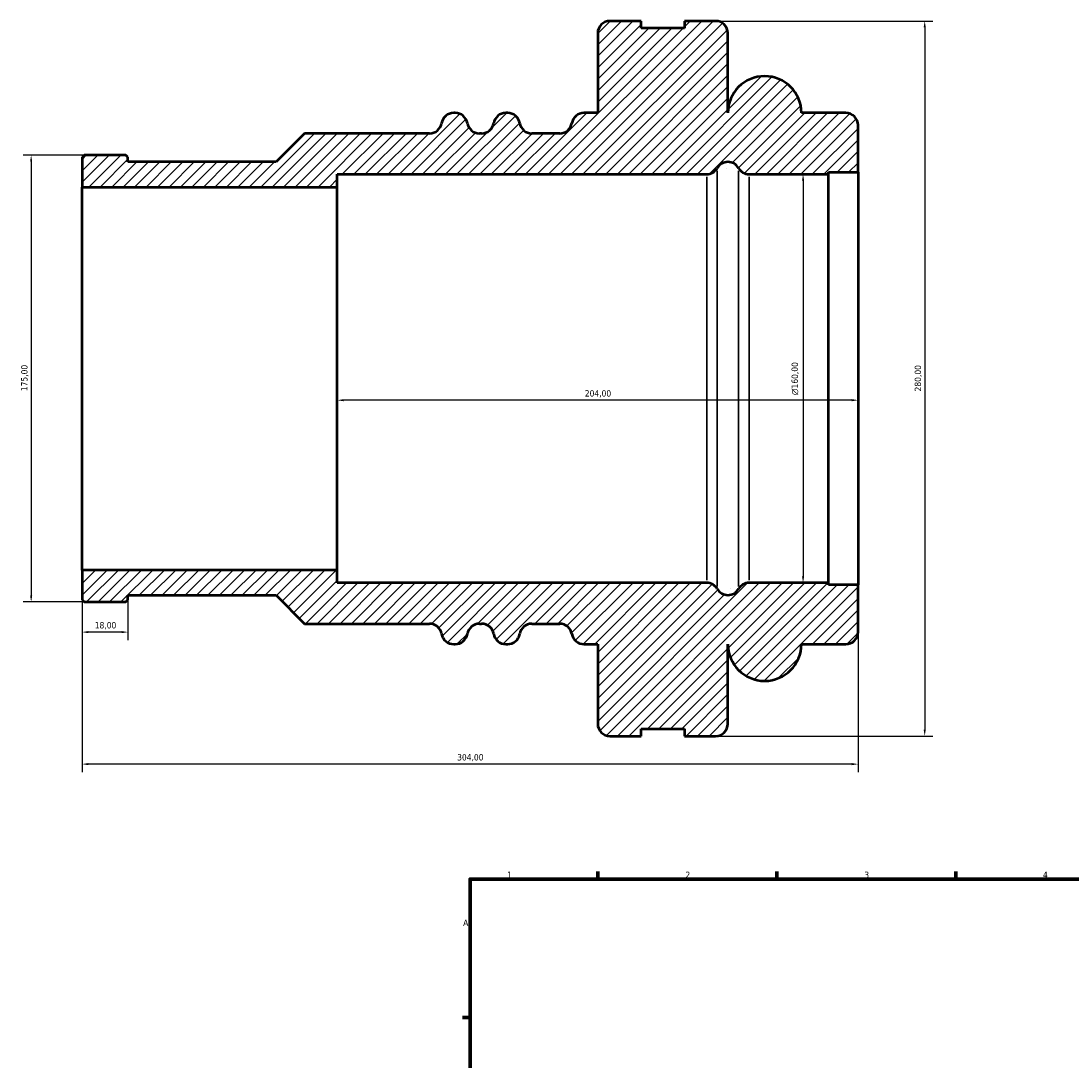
# Model space of a CAD drawing. Header units: millimetres. Extents: x -156 to 1153, y -170 to 912.
# Tile 4 of 8: x -156 to 255, y 503 to 910. Entities that reach past the tile are written whole.
import ezdxf

# ---------------------------------------------------------------- set-up
doc = ezdxf.new("R2010")
doc.units = ezdxf.units.MM
for name, color, linetype, lineweight in [('Border (ISO)', 7, 'Continuous', 70), ('Dimension (ISO)', 7, 'Continuous', 25), ('Hatch (ISO)', 7, 'Continuous', 18), ('Visible (ISO)', 7, 'Continuous', 50), ('Visible Narrow (ISO)', 7, 'Continuous', 35)]:
    doc.layers.add(name, color=color, linetype=linetype, lineweight=lineweight)
doc.styles.add('Note Text (ISO)', font='tahoma.ttf')
doc.dimstyles.new('Default (ISO)', dxfattribs={"dimtxt": 2.5, "dimasz": 2.5, "dimexe": 3.175, "dimexo": 0, "dimgap": 0.762, "dimtad": 1, "dimrnd": 1e-08, "dimzin": 0, "dimtxsty": 'Note Text (ISO)', "dimcen": 0.09, "dimdle": 10, "dimclrd": 256, "dimclre": 256, "dimclrt": 256, "dimazin": 0, "dimtfac": 1.40208, "dimtmove": 0, "dimatfit": 3, "dimfxl": 1, "dimtolj": 1, "dimtzin": 0, "dimlwd": -1, "dimlwe": -1, "dimarcsym": 0})

# ---------------------------------------------------------------- blocks, each defined once
blk = doc.blocks.new('Borders Default Border')
at = {"layer": 'Border (ISO)'}
for p, q in [((70.08, 574), (70.08, 576.9)), ((140.17, 574), (140.17, 576.9)), ((210.25, 574), (210.25, 576.9)), ((20, 519.75), (17.1, 519.75))]:
    blk.add_line(p, q, dxfattribs=at)
at = {"layer": 'Border (ISO)', "flags": 128}
blk.add_lwpolyline([(20, 20), (20, 574), (821, 574), (821, 20), (20, 20)], dxfattribs=at)
at = {"layer": 'Border (ISO)', "color": 232, "true_color": 0xca0064, "char_height": 2.5, "attachment_point": 7, "style": 'Note Text (ISO)'}
for s, insert in [('1', (34.48, 574.4)), ('2', (104.37, 574.4)), ('3', (174.43, 574.35)), ('4', (244.42, 574.4)), ('A', (17.29, 555.62))]:
    blk.add_mtext(s, dxfattribs=dict(at, insert=insert))
blk = doc.blocks.new('*D7')
at = {"layer": 'Defpoints', "color": 0, "transparency": 16777216}
for p in [(116.2, 910), (116.2, 630), (198.1, 630)]:
    blk.add_point(p, dxfattribs=at)
at = {"layer": 'Dimension (ISO)', "transparency": 16777216}
for p, q in [((116.2, 910), (201.28, 910)), ((198.1, 907.5), (198.1, 632.5)), ((116.2, 630), (201.28, 630))]:
    blk.add_line(p, q, dxfattribs=at)
for points in [[(197.68, 907.5), (198.52, 907.5), (198.1, 910)], [(197.68, 632.5), (198.52, 632.5), (198.1, 630)]]:
    blk.add_solid(points, dxfattribs=at)
at = {"layer": 'Dimension (ISO)', "color": 232, "true_color": 0xca0064, "transparency": 16777216, "insert": (194.16, 764.95), "char_height": 2.5, "attachment_point": 1, "rotation": 90, "style": 'Note Text (ISO)'}
blk.add_mtext('\\A1;280,00', dxfattribs=at)
blk = doc.blocks.new('*D8')
at = {"layer": 'Defpoints', "color": 0, "transparency": 16777216}
for p in [(160.45, 850), (150.45, 690), (160.45, 690)]:
    blk.add_point(p, dxfattribs=at)
at = {"layer": 'Dimension (ISO)', "transparency": 16777216}
for p, q in [((160.45, 850), (147.28, 850)), ((150.45, 847.5), (150.45, 692.5)), ((160.45, 690), (147.28, 690))]:
    blk.add_line(p, q, dxfattribs=at)
for points in [[(150.03, 847.5), (150.87, 847.5), (150.45, 850)], [(150.03, 692.5), (150.87, 692.5), (150.45, 690)]]:
    blk.add_solid(points, dxfattribs=at)
at = {"layer": 'Dimension (ISO)', "color": 232, "true_color": 0xca0064, "transparency": 16777216, "insert": (145.93, 763.51), "char_height": 2.5, "attachment_point": 1, "rotation": 90, "style": 'Note Text (ISO)'}
blk.add_mtext('\\A1;\\fAIGDT|b0|i0;\\H2.5000;\\ln\\fTahoma|b0|i0;\\H2.5000;160,00', dxfattribs=at)
blk = doc.blocks.new('*D9')
at = {"layer": 'Defpoints', "color": 0, "transparency": 16777216}
for p in [(-132, 683.38), (-114, 683.38), (-132, 670.7)]:
    blk.add_point(p, dxfattribs=at)
at = {"layer": 'Dimension (ISO)', "transparency": 16777216}
for p, q in [((-132, 683.38), (-132, 667.52)), ((-114, 683.38), (-114, 667.52)), ((-116.5, 670.7), (-129.5, 670.7))]:
    blk.add_line(p, q, dxfattribs=at)
for points in [[(-129.5, 671.12), (-129.5, 670.28), (-132, 670.7)], [(-116.5, 671.12), (-116.5, 670.28), (-114, 670.7)]]:
    blk.add_solid(points, dxfattribs=at)
at = {"layer": 'Dimension (ISO)', "color": 232, "true_color": 0xca0064, "transparency": 16777216, "insert": (-127.02, 674.64), "char_height": 2.5, "attachment_point": 1, "style": 'Note Text (ISO)'}
blk.add_mtext('\\A1;18,00', dxfattribs=at)
blk = doc.blocks.new('*D10')
at = {"layer": 'Defpoints', "color": 0, "transparency": 16777216}
for p in [(-32, 770), (172, 770), (-32, 761.51)]:
    blk.add_point(p, dxfattribs=at)
at = {"layer": 'Dimension (ISO)', "transparency": 16777216}
blk.add_line((169.5, 761.51), (-29.5, 761.51), dxfattribs=at)
for points in [[(-29.5, 761.93), (-29.5, 761.09), (-32, 761.51)], [(169.5, 761.93), (169.5, 761.09), (172, 761.51)]]:
    blk.add_solid(points, dxfattribs=at)
at = {"layer": 'Dimension (ISO)', "color": 232, "true_color": 0xca0064, "transparency": 16777216, "insert": (64.95, 765.44), "char_height": 2.5, "attachment_point": 1, "style": 'Note Text (ISO)'}
blk.add_mtext('\\A1;204,00', dxfattribs=at)
blk = doc.blocks.new('*D11')
at = {"layer": 'Defpoints', "color": 0, "transparency": 16777216}
for p in [(-132, 695), (172, 689.2), (-132, 619)]:
    blk.add_point(p, dxfattribs=at)
at = {"layer": 'Dimension (ISO)', "transparency": 16777216}
for p, q in [((-132, 695), (-132, 615.83)), ((172, 689.2), (172, 615.83)), ((169.5, 619), (-129.5, 619))]:
    blk.add_line(p, q, dxfattribs=at)
for points in [[(-129.5, 619.42), (-129.5, 618.58), (-132, 619)], [(169.5, 619.42), (169.5, 618.58), (172, 619)]]:
    blk.add_solid(points, dxfattribs=at)
at = {"layer": 'Dimension (ISO)', "color": 232, "true_color": 0xca0064, "transparency": 16777216, "insert": (14.94, 622.94), "char_height": 2.5, "attachment_point": 1, "style": 'Note Text (ISO)'}
blk.add_mtext('\\A1;304,00', dxfattribs=at)
blk = doc.blocks.new('*D12')
at = {"layer": 'Defpoints', "color": 0, "transparency": 16777216}
for p in [(-131.12, 857.5), (-151.94, 682.5), (-131.12, 682.5)]:
    blk.add_point(p, dxfattribs=at)
at = {"layer": 'Dimension (ISO)', "transparency": 16777216}
for p, q in [((-131.12, 857.5), (-155.11, 857.5)), ((-151.94, 855), (-151.94, 685)), ((-131.12, 682.5), (-155.11, 682.5))]:
    blk.add_line(p, q, dxfattribs=at)
for points in [[(-152.35, 855), (-151.52, 855), (-151.94, 857.5)], [(-152.35, 685), (-151.52, 685), (-151.94, 682.5)]]:
    blk.add_solid(points, dxfattribs=at)
at = {"layer": 'Dimension (ISO)', "color": 232, "true_color": 0xca0064, "transparency": 16777216, "insert": (-155.87, 765.05), "char_height": 2.5, "attachment_point": 1, "rotation": 90, "style": 'Note Text (ISO)'}
blk.add_mtext('\\A1;175,00', dxfattribs=at)

msp = doc.modelspace()

# ---------------------------------------------------------------- hatches: boundary and pattern name
at = {"layer": 'Hatch (ISO)'}
h = msp.add_hatch(dxfattribs=at)
h.set_pattern_fill('ANSI31', color=256, scale=25.4, style=0)
h.set_pattern_definition([(45, (0, 0), (-2.245064, 2.245064), [])])
edge = h.paths.add_edge_path()
edge.add_ellipse((116.2, 634.8), major_axis=(0, -4.8), ratio=1, start_angle=0, end_angle=90)
edge.add_line((121, 634.8), (121, 666))
edge.add_ellipse((135.4, 666), major_axis=(-14.4, 0), ratio=1, start_angle=0, end_angle=180)
edge.add_line((149.8, 666), (167.2, 666))
edge.add_ellipse((167.2, 670.8), major_axis=(0, -4.8), ratio=1, start_angle=0, end_angle=90)
edge.add_line((172, 670.8), (172, 689.2))
edge.add_line((172, 689.2), (160.45, 689.2))
edge.add_line((160.45, 689.2), (160.45, 690))
edge.add_line((160.45, 690), (129.314, 690))
edge.add_ellipse((129.314, 685.2), major_axis=(0, 4.8), ratio=1, start_angle=0, end_angle=60)
edge.add_ellipse((121, 690), major_axis=(4.157, -2.4), ratio=1, start_angle=240, end_angle=360, ccw=False)
edge.add_ellipse((112.686, 685.2), major_axis=(4.157, 2.4), ratio=1, start_angle=0, end_angle=60)
edge.add_line((112.686, 690), (-32, 690))
edge.add_line((-32, 690), (-32, 695))
edge.add_line((-32, 695), (-132, 695))
edge.add_line((-132, 695), (-132, 683.375))
edge.add_line((-132, 683.375), (-131.125, 682.5))
edge.add_line((-131.125, 682.5), (-114.875, 682.5))
edge.add_line((-114.875, 682.5), (-114, 683.375))
edge.add_line((-114, 683.375), (-114, 685.125))
edge.add_line((-114, 685.125), (-56, 685.125))
edge.add_line((-56, 685.125), (-44.875, 674))
edge.add_line((-44.875, 674), (4.134, 674))
edge.add_ellipse((4.134, 669.2), major_axis=(0, 4.8), ratio=1, start_angle=279.59407, end_angle=360, ccw=False)
edge.add_ellipse((13.6, 670.8), major_axis=(-4.733, -0.8), ratio=1, start_angle=0, end_angle=80.40593)
edge.add_line((13.6, 666), (14.2, 666))
edge.add_ellipse((14.2, 670.8), major_axis=(0, -4.8), ratio=1, start_angle=0, end_angle=80.40593)
edge.add_ellipse((23.666, 669.2), major_axis=(-4.733, 0.8), ratio=1, start_angle=279.59407, end_angle=360, ccw=False)
edge.add_line((23.666, 674), (24.534, 674))
edge.add_ellipse((24.534, 669.2), major_axis=(0, 4.8), ratio=1, start_angle=279.59407, end_angle=360, ccw=False)
edge.add_ellipse((34, 670.8), major_axis=(-4.733, -0.8), ratio=1, start_angle=0, end_angle=80.40593)
edge.add_line((34, 666), (34.734, 666))
edge.add_ellipse((34.734, 670.8), major_axis=(0, -4.8), ratio=1, start_angle=0, end_angle=80.40593)
edge.add_ellipse((44.2, 669.2), major_axis=(-4.733, 0.8), ratio=1, start_angle=279.59407, end_angle=360, ccw=False)
edge.add_line((44.2, 674), (55.134, 674))
edge.add_ellipse((55.134, 669.2), major_axis=(0, 4.8), ratio=1, start_angle=279.59407, end_angle=360, ccw=False)
edge.add_ellipse((64.6, 670.8), major_axis=(-4.733, -0.8), ratio=1, start_angle=0, end_angle=80.40593)
edge.add_line((64.6, 666), (70, 666))
edge.add_line((70, 666), (70, 634.8))
edge.add_ellipse((74.8, 634.8), major_axis=(-4.8, 0), ratio=1, start_angle=0, end_angle=90)
edge.add_line((74.8, 630), (87, 630))
edge.add_line((87, 630), (87, 632.8))
edge.add_line((87, 632.8), (104, 632.8))
edge.add_line((104, 632.8), (104, 630))
edge.add_line((104, 630), (116.2, 630))
edge = h.paths.add_edge_path()
edge.add_ellipse((116.2, 905.2), major_axis=(4.8, 0), ratio=1, start_angle=0, end_angle=90)
edge.add_line((116.2, 910), (104, 910))
edge.add_line((104, 910), (104, 907.2))
edge.add_line((104, 907.2), (87, 907.2))
edge.add_line((87, 907.2), (87, 910))
edge.add_line((87, 910), (74.8, 910))
edge.add_ellipse((74.8, 905.2), major_axis=(0, 4.8), ratio=1, start_angle=0, end_angle=90)
edge.add_line((70, 905.2), (70, 874))
edge.add_line((70, 874), (64.6, 874))
edge.add_ellipse((64.6, 869.2), major_axis=(0, 4.8), ratio=1, start_angle=0, end_angle=80.40593)
edge.add_ellipse((55.134, 870.8), major_axis=(4.733, -0.8), ratio=1, start_angle=279.59407, end_angle=360, ccw=False)
edge.add_line((55.134, 866), (44.2, 866))
edge.add_ellipse((44.2, 870.8), major_axis=(0, -4.8), ratio=1, start_angle=279.59407, end_angle=360, ccw=False)
edge.add_ellipse((34.734, 869.2), major_axis=(4.733, 0.8), ratio=1, start_angle=0, end_angle=80.40593)
edge.add_line((34.734, 874), (34, 874))
edge.add_ellipse((34, 869.2), major_axis=(0, 4.8), ratio=1, start_angle=0, end_angle=80.40593)
edge.add_ellipse((24.534, 870.8), major_axis=(4.733, -0.8), ratio=1, start_angle=279.59407, end_angle=360, ccw=False)
edge.add_line((24.534, 866), (23.666, 866))
edge.add_ellipse((23.666, 870.8), major_axis=(0, -4.8), ratio=1, start_angle=279.59407, end_angle=360, ccw=False)
edge.add_ellipse((14.2, 869.2), major_axis=(4.733, 0.8), ratio=1, start_angle=0, end_angle=80.40593)
edge.add_line((14.2, 874), (13.6, 874))
edge.add_ellipse((13.6, 869.2), major_axis=(0, 4.8), ratio=1, start_angle=0, end_angle=80.40593)
edge.add_ellipse((4.134, 870.8), major_axis=(4.733, -0.8), ratio=1, start_angle=279.59407, end_angle=360, ccw=False)
edge.add_line((4.134, 866), (-44.875, 866))
edge.add_line((-44.875, 866), (-56, 854.875))
edge.add_line((-56, 854.875), (-114, 854.875))
edge.add_line((-114, 854.875), (-114, 856.625))
edge.add_line((-114, 856.625), (-114.875, 857.5))
edge.add_line((-114.875, 857.5), (-131.125, 857.5))
edge.add_line((-131.125, 857.5), (-132, 856.625))
edge.add_line((-132, 856.625), (-132, 845))
edge.add_line((-132, 845), (-32, 845))
edge.add_line((-32, 845), (-32, 850))
edge.add_line((-32, 850), (112.686, 850))
edge.add_ellipse((112.686, 854.8), major_axis=(0, -4.8), ratio=1, start_angle=0, end_angle=60)
edge.add_ellipse((121, 850), major_axis=(-4.157, 2.4), ratio=1, start_angle=240, end_angle=360, ccw=False)
edge.add_ellipse((129.314, 854.8), major_axis=(-4.157, -2.4), ratio=1, start_angle=0, end_angle=60)
edge.add_line((129.314, 850), (160.45, 850))
edge.add_line((160.45, 850), (160.45, 850.8))
edge.add_line((160.45, 850.8), (172, 850.8))
edge.add_line((172, 850.8), (172, 869.2))
edge.add_ellipse((167.2, 869.2), major_axis=(4.8, 0), ratio=1, start_angle=0, end_angle=90)
edge.add_line((167.2, 874), (149.8, 874))
edge.add_ellipse((135.4, 874), major_axis=(14.4, 0), ratio=1, start_angle=0, end_angle=180)
edge.add_line((121, 874), (121, 905.2))

# ---------------------------------------------------------------- linework, layer by layer
at = {"layer": 'Visible (ISO)'}
for p, q in [((87, 910), (74.8, 910)), ((87, 907.2), (87, 910)), ((116.2, 910), (104, 910)), ((104, 910), (104, 907.2)), ((70, 905.2), (70, 874)), ((104, 907.2), (87, 907.2)), ((121, 874), (121, 905.2)), ((14.2, 874), (13.6, 874)), ((34.734, 874), (34, 874)), ((70, 874), (64.6, 874)), ((167.2, 874), (149.8, 874)), ((172, 850.8), (172, 869.2)), ((-44.875, 866), (-56, 854.875)), ((4.134, 866), (-44.875, 866)), ((24.534, 866), (23.666, 866)), ((55.134, 866), (44.2, 866)), ((-131.125, 857.5), (-132, 856.625)), ((-132, 856.625), (-132, 845)), ((-114.875, 857.5), (-131.125, 857.5)), ((-114, 856.625), (-114.875, 857.5)), ((-114, 854.875), (-114, 856.625)), ((-56, 854.875), (-114, 854.875)), ((-32, 845), (-32, 850)), ((-32, 850), (112.686, 850)), ((129.314, 850), (160.45, 850)), ((160.45, 850), (160.45, 850.8)), ((160.45, 850.8), (172, 850.8)), ((160.45, 690), (160.45, 850)), ((172, 850.8), (172, 689.2)), ((-132, 845), (-32, 845)), ((-132, 695), (-132, 845)), ((-32, 695), (-32, 845)), ((-32, 695), (-132, 695)), ((-132, 695), (-132, 683.375)), ((-32, 690), (-32, 695)), ((112.686, 690), (-32, 690)), ((160.45, 690), (129.314, 690)), ((160.45, 689.2), (160.45, 690)), ((172, 689.2), (160.45, 689.2)), ((172, 670.8), (172, 689.2)), ((-132, 683.375), (-131.125, 682.5)), ((-114.875, 682.5), (-114, 683.375)), ((-114, 683.375), (-114, 685.125)), ((-114, 685.125), (-56, 685.125)), ((-56, 685.125), (-44.875, 674)), ((-131.125, 682.5), (-114.875, 682.5)), ((-44.875, 674), (4.134, 674)), ((23.666, 674), (24.534, 674)), ((44.2, 674), (55.134, 674)), ((13.6, 666), (14.2, 666)), ((34, 666), (34.734, 666)), ((64.6, 666), (70, 666)), ((70, 666), (70, 634.8)), ((121, 634.8), (121, 666)), ((149.8, 666), (167.2, 666)), ((74.8, 630), (87, 630)), ((87, 630), (87, 632.8)), ((87, 632.8), (104, 632.8)), ((104, 632.8), (104, 630)), ((104, 630), (116.2, 630))]:
    msp.add_line(p, q, dxfattribs=at)
for centre, radius, start, end in [((74.8, 905.2), 4.8, 90, 180), ((116.2, 905.2), 4.8, 0, 90), ((135.4, 874), 14.4, 0, 180), ((13.6, 869.2), 4.8, 90, 170.40593), ((14.2, 869.2), 4.8, 9.59407, 90), ((34, 869.2), 4.8, 90, 170.40593), ((34.734, 869.2), 4.8, 9.59407, 90), ((64.6, 869.2), 4.8, 90, 170.40593), ((167.2, 869.2), 4.8, 0, 90), ((4.134, 870.8), 4.8, 270, 350.40593), ((23.666, 870.8), 4.8, 189.59407, 270), ((24.534, 870.8), 4.8, 270, 350.40593), ((44.2, 870.8), 4.8, 189.59407, 270), ((55.134, 870.8), 4.8, 270, 350.40593), ((112.686, 854.8), 4.8, 270, 330), ((121, 850), 4.8, 30, 150), ((129.314, 854.8), 4.8, 210, 270), ((112.686, 685.2), 4.8, 30, 90), ((121, 690), 4.8, 210, 330), ((129.314, 685.2), 4.8, 90, 150), ((4.134, 669.2), 4.8, 9.59407, 90), ((23.666, 669.2), 4.8, 90, 170.40593), ((24.534, 669.2), 4.8, 9.59407, 90), ((44.2, 669.2), 4.8, 90, 170.40593), ((55.134, 669.2), 4.8, 9.59407, 90), ((167.2, 670.8), 4.8, 270, 0), ((13.6, 670.8), 4.8, 189.59407, 270), ((14.2, 670.8), 4.8, 270, 350.40593), ((34, 670.8), 4.8, 189.59407, 270), ((34.734, 670.8), 4.8, 270, 350.40593), ((64.6, 670.8), 4.8, 189.59407, 270), ((135.4, 666), 14.4, 180, 0), ((74.8, 634.8), 4.8, 180, 270), ((116.2, 634.8), 4.8, 270, 0)]:
    msp.add_arc(centre, radius, start, end, dxfattribs=at)
at = {"layer": 'Visible Narrow (ISO)'}
for p, q in [((112.686, 849.015), (112.686, 690.985)), ((116.843, 688.614), (116.843, 851.386)), ((125.157, 851.386), (125.157, 688.614)), ((129.314, 690.985), (129.314, 849.015))]:
    msp.add_line(p, q, dxfattribs=at)

# ---------------------------------------------------------------- block references
msp.add_blockref('Borders Default Border', (0, 0))

# ---------------------------------------------------------------- dimensions: what is measured, and where the dimension line sits
at = {"layer": 'Dimension (ISO)'}
for base, p1, p2, angle, picture, middle in [((198.1, 630), (116.2, 910), (116.2, 630), 90, '*D7', (198.1, 770)), ((-151.936, 682.5), (-131.125, 857.5), (-131.125, 682.5), 270, '*D12', (-151.936, 770)), ((-132, 670.699), (-114, 683.375), (-132, 683.375), 180, '*D9', (-123, 670.699))]:
    dim = msp.add_linear_dim(base=base, p1=p1, p2=p2, angle=angle, dimstyle='Default (ISO)', override={"dimdec": 2, "dimtp": 0, "dimtm": 0, "dimtdec": 2, "dimtofl": 0, "dimatfit": 1}, dxfattribs=at)
    dim.commit()
    dim.dimension.update_dxf_attribs({"geometry": picture, "text_midpoint": middle, "dimtype": 160})
dim = msp.add_linear_dim(base=(150.45, 690), p1=(160.45, 850), p2=(160.45, 690), angle=90, text='\\fAIGDT|b0|i0;\\H2.5000;\\ln\\fTahoma|b0|i0;\\H2.5000;<>', dimstyle='Default (ISO)', override={"dimdec": 2, "dimtp": 0, "dimtm": 0, "dimtdec": 2, "dimtofl": 0, "dimatfit": 1}, dxfattribs=at)
dim.commit()
dim.dimension.update_dxf_attribs({"geometry": '*D8', "text_midpoint": (150.45, 770), "dimtype": 160})
for base, p1, p2, override, picture, middle in [((-32, 761.509), (172, 770), (-32, 770), {"dimdec": 2, "dimse1": 1, "dimse2": 1, "dimtp": 0, "dimtm": 0, "dimtdec": 2, "dimtofl": 0, "dimatfit": 1}, '*D10', (70, 761.509)), ((-132, 619), (172, 689.2), (-132, 695), {"dimdec": 2, "dimtp": 0, "dimtm": 0, "dimtdec": 2, "dimtofl": 0, "dimatfit": 1}, '*D11', (20, 619))]:
    dim = msp.add_linear_dim(base=base, p1=p1, p2=p2, dimstyle='Default (ISO)', override=override, dxfattribs=at)
    dim.commit()
    dim.dimension.update_dxf_attribs({"geometry": picture, "text_midpoint": middle, "dimtype": 160})

doc.saveas('drawing.dxf')
